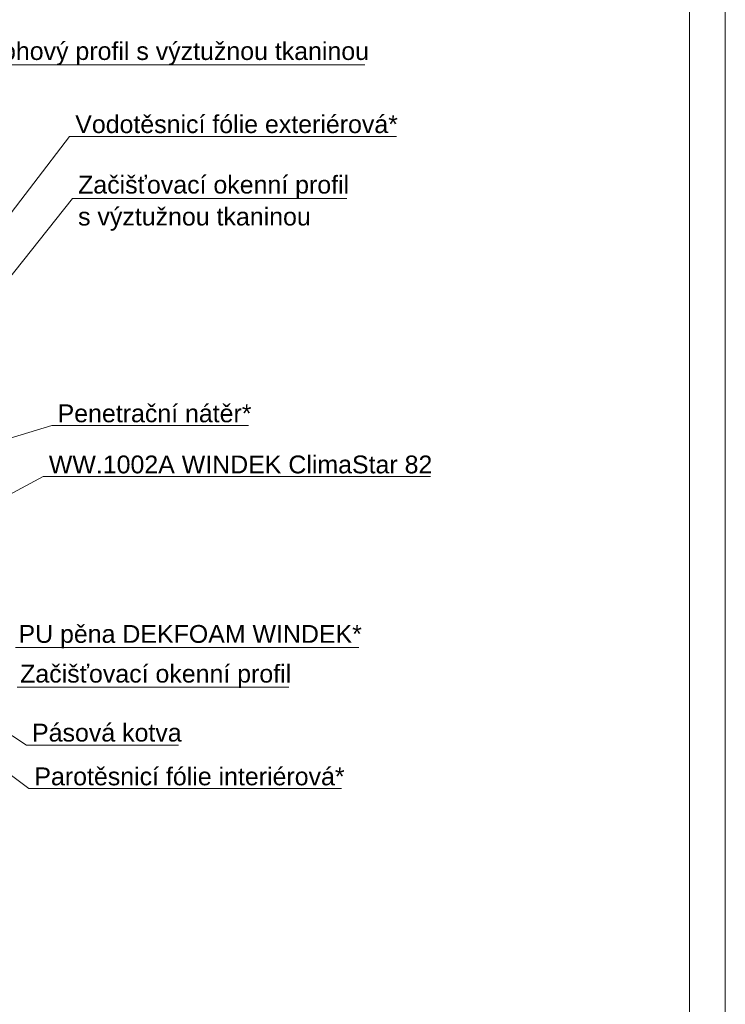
# Model space of a CAD drawing. Header units: millimetres. Extents: x -330321 to -319702, y -17713 to -4070.
# Tile 10 of 22: x -326750 to -326255, y -11207 to -10517. Entities that reach past the tile are written whole.
import ezdxf
from ezdxf.xclip import XClip

# ---------------------------------------------------------------- set-up
doc = ezdxf.new("R2010")
doc.units = ezdxf.units.MM
doc.header["$MEASUREMENT"] = 0
doc.header["$XCLIPFRAME"] = 0
for name, color, linetype in [('POHLED ZÁPADNÍ_1__K EXPEDICI', 7, 'Continuous'), ('POHLED ZÁPADNÍ_1_DEK_KÓTY', 7, 'Continuous'), ('POHLED ZÁPADNÍ_1_DEK_POPIS', 7, 'Continuous')]:
    doc.layers.add(name, color=color, linetype=linetype)
doc.styles.add('GENEROVANÝ_STYL_2', font='txt')

# ---------------------------------------------------------------- blocks, each defined once
blk = doc.blocks.new('Kresba_1_1', base_point=(-330716.39, -11910.99))
at = {"layer": 'POHLED ZÁPADNÍ_1__K EXPEDICI', "color": 3, "linetype": 'Continuous', "lineweight": 18, "flags": 128}
blk.add_lwpolyline([(-327740.32, -9883.99), (-326255.32, -9883.99), (-326255.32, -11983.99), (-327740.32, -11983.99)], close=True, dxfattribs=at)
at = {"layer": 'POHLED ZÁPADNÍ_1_DEK_KÓTY', "color": 6, "linetype": 'Continuous', "lineweight": 18}
for p, q in [((-326776.81, -10548.54), (-326507.85, -10548.54)), ((-326887.3, -10823.91), (-326714.9, -10598.83)), ((-326714.9, -10598.83), (-326712.9, -10598.83)), ((-326712.9, -10598.83), (-326485.64, -10598.83)), ((-326854.06, -10820.41), (-326712.9, -10642.21)), ((-326712.9, -10642.21), (-326710.9, -10642.21)), ((-326710.9, -10642.21), (-326520.65, -10642.21)), ((-326899.29, -10853.79), (-326727.25, -10801.42)), ((-326727.25, -10801.42), (-326725.25, -10801.42)), ((-326725.25, -10801.42), (-326589.44, -10801.42)), ((-326764.08, -10853.6), (-326733.4, -10837.24)), ((-326733.4, -10837.24), (-326731.4, -10837.24)), ((-326731.4, -10837.24), (-326461.96, -10837.24)), ((-326898.71, -10924.3), (-326745.15, -11025.42)), ((-326897.56, -10939.5), (-326743.53, -11055.96)), ((-326752.65, -10957.02), (-326512.15, -10957.02)), ((-326751.51, -10984.9), (-326561.26, -10984.9)), ((-326745.15, -11025.42), (-326743.15, -11025.42)), ((-326743.15, -11025.42), (-326638.5, -11025.42)), ((-326743.53, -11055.96), (-326741.53, -11055.96)), ((-326741.53, -11055.96), (-326524.28, -11055.96))]:
    blk.add_line(p, q, dxfattribs=at)
at = {"layer": 'POHLED ZÁPADNÍ_1_DEK_POPIS', "color": 6, "linetype": 'Continuous', "lineweight": 18, "flags": 128}
blk.add_lwpolyline([(-327715.32, -9908.99), (-326280.32, -9908.99), (-326280.32, -11958.99), (-327715.32, -11958.99)], close=True, dxfattribs=at)
at = {"layer": 'POHLED ZÁPADNÍ_1_DEK_KÓTY', "color": 6, "linetype": 'Continuous', "lineweight": 18, "char_height": 12.5, "attachment_point": 1, "style": 'GENEROVANÝ_STYL_2'}
for s, insert in [('\\A1;{\\pql;\\fArial|b0|i0|c238|p38;Rohový profil s výztužnou tkaninou}', (-326774.81, -10532.59)), ('\\A1;{\\pql;\\fArial|b0|i0|c238|p38;Vodotěsnicí fólie exteriérová*}', (-326710.9, -10583.83)), ('\\A1;{\\pql;\\fArial|b0|i0|c238|p38;Penetrační nátěr*}', (-326723.25, -10786.62)), ('\\A1;{\\pql;\\fArial|b0|i0|c238|p38;PU pěna DEKFOAM WINDEK*}', (-326750.65, -10941.27)), ('\\A1;{\\pql;\\fArial|b0|i0|c238|p38;Začišťovací okenní profil}', (-326749.51, -10969.15)), ('\\A1;{\\pql;\\fArial|b0|i0|c238|p38;Pásová kotva}', (-326741.15, -11010.49)), ('\\A1;{\\pql;\\fArial|b0|i0|c238|p38;Parotěsnicí fólie interiérová*}', (-326739.53, -11041.17))]:
    blk.add_mtext(s, dxfattribs=dict(at, insert=insert))
at = {"layer": 'POHLED ZÁPADNÍ_1_DEK_KÓTY', "color": 6, "linetype": 'Continuous', "lineweight": 18, "insert": (-326708.9, -10626.26), "char_height": 12.5, "width": 194.7073, "attachment_point": 1, "line_spacing_factor": 1.074149, "style": 'GENEROVANÝ_STYL_2'}
blk.add_mtext('\\A1;{\\pql;\\fArial|b0|i0|c238|p38;Začišťovací okenní profil \\fArial|b0|i0|c238|p38;s výztužnou tkaninou}', dxfattribs=at)
at = {"layer": 'POHLED ZÁPADNÍ_1_DEK_KÓTY', "color": 180, "linetype": 'Continuous', "lineweight": 18, "insert": (-326729.4, -10822.45), "char_height": 12.5, "attachment_point": 1, "style": 'GENEROVANÝ_STYL_2'}
blk.add_mtext('\\A1;{\\pql;\\fArial|b0|i0|c238|p38;WW.1002A WINDEK ClimaStar 82}', dxfattribs=at)

msp = doc.modelspace()

# ---------------------------------------------------------------- block references
at = {"color": 9, "linetype": 'Continuous', "lineweight": 13}
ref = msp.add_blockref('Kresba_1_1', (-330716.39, -11910.99), dxfattribs=at)
XClip(ref).set_block_clipping_path([(-330320.7226132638, -17712.8606360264), (-325144.8974555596, -4069.5162355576)])

doc.saveas('drawing.dxf')
